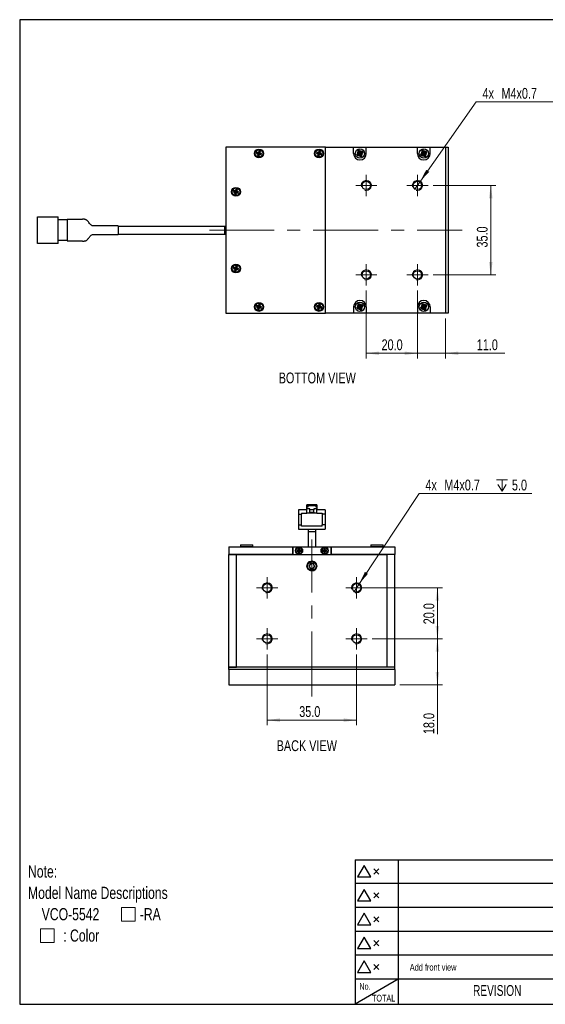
# Model space of a CAD drawing. Header units: millimetres. Extents: x 6 to 294, y 6 to 202.
# Tile 1 of 4: x 6 to 109, y 6 to 199. Entities that reach past the tile are written whole.
import ezdxf

# ---------------------------------------------------------------- set-up
doc = ezdxf.new("R2010")
doc.units = ezdxf.units.MM
doc.linetypes.add('CENTERX2', pattern=[20.32, 12.7, -2.54, 2.54, -2.54])
doc.styles.add('SLDTEXTSTYLE0', font='TXT', dxfattribs={"width": 0.75})
doc.styles.add('SLDTEXTSTYLE2', font='TXT', dxfattribs={"width": 0.7})
doc.dimstyles.new('SLDDIMSTYLE1', dxfattribs={"dimtxt": 2.116667, "dimasz": 2.5, "dimexe": 0, "dimexo": 0.0625, "dimgap": 0.529167, "dimtad": 1, "dimdec": 1, "dimlfac": 2, "dimrnd": 1e-09, "dimzin": 4, "dimdsep": 46, "dimtxsty": 'SLDTEXTSTYLE0', "dimsah": 1, "dimcen": 0.09, "dimadec": 0, "dimazin": 1, "dimtfac": 1, "dimtdec": 1, "dimtofl": 0, "dimtmove": 0, "dimatfit": 3, "dimfxl": 1, "dimfrac": 2, "dimtolj": 1, "dimtzin": 12, "dimarcsym": 0})
doc.dimstyles.new('SLDDIMSTYLE2', dxfattribs={"dimtxt": 2.116667, "dimasz": 2.5, "dimexe": 0, "dimexo": 0.0625, "dimgap": 0.529167, "dimtad": 0, "dimtih": 1, "dimtoh": 1, "dimdec": 1, "dimlfac": 2, "dimrnd": 1e-09, "dimzin": 12, "dimdsep": 46, "dimtxsty": 'SLDTEXTSTYLE0', "dimblk1": 'NONE', "dimsah": 1, "dimcen": 0, "dimadec": 0, "dimazin": 3, "dimtfac": 1, "dimtdec": 1, "dimtmove": 0, "dimatfit": 3, "dimldrblk": 'NONE', "dimfxl": 1, "dimfrac": 2, "dimtolj": 1, "dimtzin": 12, "dimarcsym": 0})
doc.dimstyles.new('SLDDIMSTYLE3', dxfattribs={"dimtxt": 2.116667, "dimasz": 2.5, "dimexe": 0, "dimexo": 0.0625, "dimgap": 0.529167, "dimtad": 1, "dimdec": 1, "dimlfac": 2, "dimrnd": 1e-09, "dimzin": 4, "dimdsep": 46, "dimtxsty": 'SLDTEXTSTYLE0', "dimsah": 1, "dimcen": 0.09, "dimadec": 0, "dimazin": 1, "dimtfac": 1, "dimtdec": 1, "dimtmove": 0, "dimatfit": 0, "dimfxl": 1, "dimfrac": 2, "dimtolj": 1, "dimtzin": 12, "dimarcsym": 0})

# ---------------------------------------------------------------- blocks, each defined once
blk = doc.blocks.new('SW_SYMBOL_AWLD_SQR')
at = {"color": 0, "linetype": 'Continuous', "lineweight": 0}
for p, q in [((1600, 1600), (0, 1600)), ((0, 1600), (0, 0)), ((1600, 0), (1600, 1600)), ((0, 0), (1600, 0))]:
    blk.add_line(p, q, dxfattribs=at)
blk = doc.blocks.new('SW_NOTE_1')
at = {"color": 0, "linetype": 'Continuous', "lineweight": 0, "xscale": 0.0016898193, "yscale": 0.0016898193, "zscale": 0.0016898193}
for p in [(18.3, -7.85), (2.44, -12.03)]:
    blk.add_blockref('SW_SYMBOL_AWLD_SQR', p, dxfattribs=at)
at = {"color": 0, "linetype": 'Continuous', "lineweight": 0, "attachment_point": 1, "style": 'SLDTEXTSTYLE0'}
for s, insert, char_height in [('Note:', (0, 3.07), 2.381), ('Model Name Descriptions', (0, -1.11), 2.3813), ('VCO-5542', (2.68, -5.28), 2.381), ('-RA', (21.87, -5.28), 2.381), (': Color', (6.9, -9.46), 2.381)]:
    blk.add_mtext(s, dxfattribs=dict(at, insert=insert, char_height=char_height))
blk = doc.blocks.new('_D_12')
at = {"color": 7, "linetype": 'Continuous', "lineweight": 18}
for p, q in [((86.79, 166.62), (99.07, 166.62)), ((98.07, 149.12), (98.07, 166.62)), ((86.79, 149.12), (99.07, 149.12))]:
    blk.add_line(p, q, dxfattribs=at)
for points in [[(98.07, 166.62), (97.72, 164.12), (98.42, 164.12)], [(98.07, 149.12), (98.42, 151.62), (97.72, 151.62)]]:
    blk.add_solid(points, dxfattribs=at)
at = {"color": 7, "linetype": 'Continuous', "lineweight": 18, "insert": (95.34, 154.47), "char_height": 2.117, "attachment_point": 1, "rotation": 90, "style": 'SLDTEXTSTYLE0'}
blk.add_mtext('35.0', dxfattribs=at)
blk = doc.blocks.new('_D_13')
at = {"color": 7, "linetype": 'Continuous', "lineweight": 18}
for p, q in [((73.72, 146.04), (73.72, 132.79)), ((83.72, 146.04), (83.72, 132.79)), ((73.72, 133.79), (83.72, 133.79))]:
    blk.add_line(p, q, dxfattribs=at)
for points in [[(73.72, 133.79), (76.22, 133.44), (76.22, 134.14)], [(83.72, 133.79), (81.22, 134.14), (81.22, 133.44)]]:
    blk.add_solid(points, dxfattribs=at)
at = {"color": 7, "linetype": 'Continuous', "lineweight": 18, "insert": (76.7, 136.51), "char_height": 2.117, "attachment_point": 1, "style": 'SLDTEXTSTYLE0'}
blk.add_mtext('20.0', dxfattribs=at)
blk = doc.blocks.new('_D_14')
at = {"color": 7, "linetype": 'Continuous', "lineweight": 18}
for p, q in [((83.72, 146.04), (83.72, 132.79)), ((89.22, 140.62), (89.22, 132.79)), ((83.72, 133.79), (79.72, 133.79)), ((83.72, 133.79), (89.22, 133.79)), ((89.22, 133.79), (100.8, 133.79))]:
    blk.add_line(p, q, dxfattribs=at)
for points in [[(83.72, 133.79), (81.22, 134.14), (81.22, 133.44)], [(89.22, 133.79), (91.72, 133.44), (91.72, 134.14)]]:
    blk.add_solid(points, dxfattribs=at)
at = {"color": 7, "linetype": 'Continuous', "lineweight": 18, "insert": (95.33, 136.51), "char_height": 2.117, "attachment_point": 1, "style": 'SLDTEXTSTYLE0'}
blk.add_mtext('11.0', dxfattribs=at)
blk = doc.blocks.new('SW_SYMBOL_HOLE_DEPTH')
at = {"color": 0, "linetype": 'Continuous', "lineweight": 18}
for p, q in [((0, 875), (800, 875)), ((400, 875), (400, 75)), ((100, 555), (400, 75)), ((700, 555), (400, 75))]:
    blk.add_line(p, q, dxfattribs=at)
blk = doc.blocks.new('_D_15')
at = {"color": 7, "linetype": 'Continuous', "lineweight": 18}
for p, q in [((84.29, 167.44), (95.2, 182.96)), ((95.2, 182.96), (117.29, 182.96)), ((83.14, 165.8), (84.29, 167.44))]:
    blk.add_line(p, q, dxfattribs=at)
blk.add_solid([(84.29, 167.44), (86.02, 169.28), (85.44, 169.68)], dxfattribs=at)
at = {"color": 7, "linetype": 'Continuous', "lineweight": 18, "xscale": 0.0027037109, "yscale": 0.0027037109, "zscale": 0.0027037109}
blk.add_blockref('SW_SYMBOL_HOLE_DEPTH', (110.36, 183.25), dxfattribs=at)
at = {"color": 7, "linetype": 'Continuous', "lineweight": 18, "char_height": 2.117, "attachment_point": 1, "style": 'SLDTEXTSTYLE0'}
for s, insert in [('4x', (96.45, 185.69)), ('M4x0.7', (100.15, 185.69)), ('5.0', (113.38, 185.69))]:
    blk.add_mtext(s, dxfattribs=dict(at, insert=insert))
blk = doc.blocks.new('_NONE')
blk = doc.blocks.new('SW_CENTERMARKSYMBOL_4')
at = {"color": 0, "linetype": 'Continuous', "lineweight": 18}
for p, q in [((0, 1.25), (0, 2.075)), ((-1.25, 0), (-2.075, 0)), ((0, 0), (-1.25, 0)), ((0, 0), (0, 1.25)), ((0, 0), (0, -1.25)), ((0, 0), (1.25, 0)), ((1.25, 0), (2.075, 0)), ((0, -1.25), (0, -2.075))]:
    blk.add_line(p, q, dxfattribs=at)
blk = doc.blocks.new('SW_CENTERMARKSYMBOL_5')
at = {"color": 0, "linetype": 'Continuous', "lineweight": 18}
for p, q in [((0, 1.25), (0, 2.075)), ((-1.25, 0), (-2.075, 0)), ((0, 0), (-1.25, 0)), ((0, 0), (0, 1.25)), ((0, 0), (0, -1.25)), ((0, 0), (1.25, 0)), ((1.25, 0), (2.075, 0)), ((0, -1.25), (0, -2.075))]:
    blk.add_line(p, q, dxfattribs=at)
blk = doc.blocks.new('SW_CENTERMARKSYMBOL_6')
at = {"color": 0, "linetype": 'Continuous', "lineweight": 18}
for p, q in [((0, 1.25), (0, 2.075)), ((-1.25, 0), (-2.075, 0)), ((0, 0), (-1.25, 0)), ((0, 0), (0, 1.25)), ((0, 0), (0, -1.25)), ((0, 0), (1.25, 0)), ((1.25, 0), (2.075, 0)), ((0, -1.25), (0, -2.075))]:
    blk.add_line(p, q, dxfattribs=at)
blk = doc.blocks.new('SW_CENTERMARKSYMBOL_7')
at = {"color": 0, "linetype": 'Continuous', "lineweight": 18}
for p, q in [((0, 1.25), (0, 2.075)), ((-1.25, 0), (-2.075, 0)), ((0, 0), (-1.25, 0)), ((0, 0), (0, 1.25)), ((0, 0), (0, -1.25)), ((0, 0), (1.25, 0)), ((1.25, 0), (2.075, 0)), ((0, -1.25), (0, -2.075))]:
    blk.add_line(p, q, dxfattribs=at)
blk = doc.blocks.new('_D_16')
at = {"color": 7, "linetype": 'Continuous', "lineweight": 18}
for p, q in [((72.81, 87.92), (88.63, 87.92)), ((87.63, 87.92), (87.63, 77.92)), ((74.89, 77.92), (88.63, 77.92))]:
    blk.add_line(p, q, dxfattribs=at)
for points in [[(87.63, 87.92), (87.28, 85.42), (87.98, 85.42)], [(87.63, 77.92), (87.98, 80.42), (87.28, 80.42)]]:
    blk.add_solid(points, dxfattribs=at)
at = {"color": 7, "linetype": 'Continuous', "lineweight": 18, "insert": (84.9, 80.78), "char_height": 2.117, "attachment_point": 1, "rotation": 90, "style": 'SLDTEXTSTYLE0'}
blk.add_mtext('20.0', dxfattribs=at)
blk = doc.blocks.new('_D_17')
at = {"color": 7, "linetype": 'Continuous', "lineweight": 18}
for p, q in [((74.89, 77.92), (88.63, 77.92)), ((87.63, 77.92), (87.63, 68.92)), ((80.31, 68.92), (88.63, 68.92)), ((87.63, 68.92), (87.63, 59.3))]:
    blk.add_line(p, q, dxfattribs=at)
for points in [[(87.63, 77.92), (87.28, 75.42), (87.98, 75.42)], [(87.63, 68.92), (87.98, 71.42), (87.28, 71.42)]]:
    blk.add_solid(points, dxfattribs=at)
at = {"color": 7, "linetype": 'Continuous', "lineweight": 18, "insert": (84.9, 59.3), "char_height": 2.117, "attachment_point": 1, "rotation": 90, "style": 'SLDTEXTSTYLE0'}
blk.add_mtext('18.0', dxfattribs=at)
blk = doc.blocks.new('_D_18')
at = {"color": 7, "linetype": 'Continuous', "lineweight": 18}
for p, q in [((54.31, 74.85), (54.31, 61.04)), ((71.81, 74.85), (71.81, 61.04)), ((71.81, 62.04), (54.31, 62.04))]:
    blk.add_line(p, q, dxfattribs=at)
for points in [[(54.31, 62.04), (56.81, 61.69), (56.81, 62.39)], [(71.81, 62.04), (69.31, 62.39), (69.31, 61.69)]]:
    blk.add_solid(points, dxfattribs=at)
at = {"color": 7, "linetype": 'Continuous', "lineweight": 18, "insert": (60.59, 64.77), "char_height": 2.117, "attachment_point": 1, "style": 'SLDTEXTSTYLE0'}
blk.add_mtext('35.0', dxfattribs=at)
blk = doc.blocks.new('_D_19')
at = {"color": 7, "linetype": 'Continuous', "lineweight": 18}
for p, q in [((72.36, 88.75), (84.03, 106.35)), ((84.03, 106.35), (106.12, 106.35)), ((71.26, 87.09), (72.36, 88.75))]:
    blk.add_line(p, q, dxfattribs=at)
blk.add_solid([(72.36, 88.75), (74.04, 90.64), (73.45, 91.03)], dxfattribs=at)
at = {"color": 7, "linetype": 'Continuous', "lineweight": 18, "xscale": 0.0027037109, "yscale": 0.0027037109, "zscale": 0.0027037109}
blk.add_blockref('SW_SYMBOL_HOLE_DEPTH', (99.19, 106.64), dxfattribs=at)
at = {"color": 7, "linetype": 'Continuous', "lineweight": 18, "char_height": 2.117, "attachment_point": 1, "style": 'SLDTEXTSTYLE0'}
for s, insert in [('4x', (85.28, 109.08)), ('M4x0.7', (88.98, 109.08)), ('5.0', (102.21, 109.08))]:
    blk.add_mtext(s, dxfattribs=dict(at, insert=insert))
blk = doc.blocks.new('SW_CENTERMARKSYMBOL_8')
at = {"color": 0, "linetype": 'Continuous', "lineweight": 18}
for p, q in [((0, 1.25), (0, 2.075)), ((-1.25, 0), (-2.075, 0)), ((0, 0), (-1.25, 0)), ((0, 0), (0, 1.25)), ((0, 0), (0, -1.25)), ((0, 0), (1.25, 0)), ((1.25, 0), (2.075, 0)), ((0, -1.25), (0, -2.075))]:
    blk.add_line(p, q, dxfattribs=at)
blk = doc.blocks.new('SW_CENTERMARKSYMBOL_9')
at = {"color": 0, "linetype": 'Continuous', "lineweight": 18}
for p, q in [((0, 1.25), (0, 2.075)), ((-1.25, 0), (-2.075, 0)), ((0, 0), (-1.25, 0)), ((0, 0), (0, 1.25)), ((0, 0), (0, -1.25)), ((0, 0), (1.25, 0)), ((1.25, 0), (2.075, 0)), ((0, -1.25), (0, -2.075))]:
    blk.add_line(p, q, dxfattribs=at)
blk = doc.blocks.new('SW_CENTERMARKSYMBOL_10')
at = {"color": 0, "linetype": 'Continuous', "lineweight": 18}
for p, q in [((0, 1.25), (0, 2.075)), ((-1.25, 0), (-2.075, 0)), ((0, 0), (-1.25, 0)), ((0, 0), (0, 1.25)), ((0, 0), (0, -1.25)), ((0, 0), (1.25, 0)), ((1.25, 0), (2.075, 0)), ((0, -1.25), (0, -2.075))]:
    blk.add_line(p, q, dxfattribs=at)
blk = doc.blocks.new('SW_CENTERMARKSYMBOL_11')
at = {"color": 0, "linetype": 'Continuous', "lineweight": 18}
for p, q in [((0, 1.25), (0, 2.075)), ((-1.25, 0), (-2.075, 0)), ((0, 0), (-1.25, 0)), ((0, 0), (0, 1.25)), ((0, 0), (0, -1.25)), ((0, 0), (1.25, 0)), ((1.25, 0), (2.075, 0)), ((0, -1.25), (0, -2.075))]:
    blk.add_line(p, q, dxfattribs=at)

msp = doc.modelspace()

# ---------------------------------------------------------------- linework, layer by layer
at = {"color": 7, "linetype": 'Continuous', "lineweight": 25}
for p, q in [((5.901, 199.039), (5.901, 6.453)), ((291.144, 199.039), (5.901, 199.039)), ((65.718, 174.12), (46.218, 174.12)), ((46.218, 174.12), (46.218, 141.62)), ((52.696, 173.392), (52.609, 173.052)), ((52.986, 173.318), (52.696, 173.392)), ((52.776, 173.256), (52.696, 173.392)), ((64.446, 173.392), (64.359, 173.052)), ((64.736, 173.318), (64.446, 173.392)), ((64.526, 173.256), (64.446, 173.392)), ((65.718, 141.62), (65.718, 174.12)), ((65.718, 174.12), (71.218, 174.12)), ((71.218, 172.87), (71.218, 174.12)), ((71.218, 174.12), (73.718, 174.12)), ((72.334, 173.487), (72.08, 173.368)), ((72.08, 173.368), (72.13, 173.238)), ((72.215, 173.319), (72.08, 173.368)), ((72.285, 173.352), (72.215, 173.319)), ((72.285, 173.352), (72.334, 173.487)), ((72.486, 172.921), (72.285, 173.352)), ((72.401, 173.366), (72.334, 173.487)), ((72.54, 173.069), (72.401, 173.366)), ((73.718, 172.87), (73.718, 174.12)), ((73.718, 174.12), (83.718, 174.12)), ((83.718, 172.87), (83.718, 174.12)), ((83.718, 174.12), (86.218, 174.12)), ((84.834, 173.487), (84.58, 173.368)), ((84.58, 173.368), (84.63, 173.238)), ((84.715, 173.319), (84.58, 173.368)), ((84.785, 173.352), (84.715, 173.319)), ((84.785, 173.352), (84.834, 173.487)), ((84.986, 172.921), (84.785, 173.352)), ((84.901, 173.366), (84.834, 173.487)), ((85.04, 173.069), (84.901, 173.366)), ((86.218, 172.87), (86.218, 174.12)), ((86.218, 174.12), (89.218, 174.12)), ((89.218, 174.12), (89.218, 141.62)), ((89.218, 174.12), (89.718, 174.12)), ((89.718, 174.12), (89.718, 141.62)), ((52.27, 173.139), (52.196, 172.848)), ((52.331, 172.928), (52.196, 172.848)), ((52.196, 172.848), (52.535, 172.762)), ((52.609, 173.052), (52.27, 173.139)), ((52.351, 173.003), (52.27, 173.139)), ((52.351, 173.003), (52.331, 172.928)), ((52.331, 172.928), (52.671, 172.842)), ((52.69, 172.917), (52.351, 173.003)), ((52.535, 172.762), (52.449, 172.422)), ((52.584, 172.503), (52.449, 172.422)), ((52.449, 172.422), (52.74, 172.348)), ((52.671, 172.842), (52.535, 172.762)), ((52.671, 172.842), (52.584, 172.503)), ((52.584, 172.503), (52.659, 172.484)), ((52.69, 172.917), (52.609, 173.052)), ((52.659, 172.484), (52.746, 172.823)), ((52.659, 172.484), (52.74, 172.348)), ((52.776, 173.256), (52.69, 172.917)), ((52.74, 172.348), (52.826, 172.688)), ((52.746, 172.823), (52.826, 172.688)), ((52.746, 172.823), (53.085, 172.737)), ((52.765, 172.898), (52.851, 173.237)), ((52.765, 172.898), (52.9, 172.978)), ((53.104, 172.812), (52.765, 172.898)), ((52.851, 173.237), (52.776, 173.256)), ((52.826, 172.688), (53.165, 172.601)), ((52.851, 173.237), (52.986, 173.318)), ((52.9, 172.978), (52.986, 173.318)), ((53.239, 172.892), (52.9, 172.978)), ((53.085, 172.737), (53.104, 172.812)), ((53.085, 172.737), (53.165, 172.601)), ((53.104, 172.812), (53.239, 172.892)), ((53.165, 172.601), (53.239, 172.892)), ((64.02, 173.139), (63.946, 172.848)), ((64.081, 172.928), (63.946, 172.848)), ((63.946, 172.848), (64.285, 172.762)), ((64.359, 173.052), (64.02, 173.139)), ((64.101, 173.003), (64.02, 173.139)), ((64.101, 173.003), (64.081, 172.928)), ((64.081, 172.928), (64.421, 172.842)), ((64.44, 172.917), (64.101, 173.003)), ((64.285, 172.762), (64.199, 172.422)), ((64.334, 172.503), (64.199, 172.422)), ((64.199, 172.422), (64.49, 172.348)), ((64.421, 172.842), (64.285, 172.762)), ((64.421, 172.842), (64.334, 172.503)), ((64.334, 172.503), (64.409, 172.484)), ((64.44, 172.917), (64.359, 173.052)), ((64.409, 172.484), (64.496, 172.823)), ((64.409, 172.484), (64.49, 172.348)), ((64.526, 173.256), (64.44, 172.917)), ((64.49, 172.348), (64.576, 172.688)), ((64.496, 172.823), (64.576, 172.688)), ((64.496, 172.823), (64.835, 172.737)), ((64.515, 172.898), (64.601, 173.237)), ((64.515, 172.898), (64.65, 172.978)), ((64.854, 172.812), (64.515, 172.898)), ((64.601, 173.237), (64.526, 173.256)), ((64.576, 172.688), (64.915, 172.601)), ((64.601, 173.237), (64.736, 173.318)), ((64.65, 172.978), (64.736, 173.318)), ((64.989, 172.892), (64.65, 172.978)), ((64.835, 172.737), (64.854, 172.812)), ((64.835, 172.737), (64.915, 172.601)), ((64.854, 172.812), (64.989, 172.892)), ((64.915, 172.601), (64.989, 172.892)), ((71.972, 172.804), (71.851, 172.736)), ((71.851, 172.736), (71.97, 172.482)), ((71.986, 172.687), (71.851, 172.736)), ((72.019, 172.617), (71.97, 172.482)), ((71.97, 172.482), (72.099, 172.532)), ((72.268, 172.942), (71.972, 172.804)), ((72.416, 172.889), (71.986, 172.687)), ((71.986, 172.687), (72.019, 172.617)), ((72.019, 172.617), (72.449, 172.819)), ((72.099, 172.532), (72.395, 172.671)), ((72.13, 173.238), (72.268, 172.942)), ((72.215, 173.319), (72.416, 172.889)), ((72.416, 172.889), (72.268, 172.942)), ((72.449, 172.819), (72.395, 172.671)), ((72.395, 172.671), (72.534, 172.374)), ((72.449, 172.819), (72.651, 172.388)), ((72.917, 173.123), (72.486, 172.921)), ((72.486, 172.921), (72.54, 173.069)), ((72.519, 172.851), (72.949, 173.053)), ((72.721, 172.421), (72.519, 172.851)), ((72.519, 172.851), (72.667, 172.798)), ((72.534, 172.374), (72.602, 172.253)), ((72.836, 173.208), (72.54, 173.069)), ((72.651, 172.388), (72.602, 172.253)), ((72.602, 172.253), (72.856, 172.372)), ((72.651, 172.388), (72.721, 172.421)), ((72.667, 172.798), (72.963, 172.936)), ((72.806, 172.502), (72.667, 172.798)), ((72.721, 172.421), (72.856, 172.372)), ((72.856, 172.372), (72.806, 172.502)), ((72.965, 173.258), (72.836, 173.208)), ((72.917, 173.123), (72.965, 173.258)), ((72.949, 173.053), (72.917, 173.123)), ((72.949, 173.053), (73.084, 173.004)), ((72.963, 172.936), (73.084, 173.004)), ((73.084, 173.004), (72.965, 173.258)), ((84.472, 172.804), (84.351, 172.736)), ((84.351, 172.736), (84.47, 172.482)), ((84.486, 172.687), (84.351, 172.736)), ((84.519, 172.617), (84.47, 172.482)), ((84.47, 172.482), (84.599, 172.532)), ((84.768, 172.942), (84.472, 172.804)), ((84.916, 172.889), (84.486, 172.687)), ((84.486, 172.687), (84.519, 172.617)), ((84.519, 172.617), (84.949, 172.819)), ((84.599, 172.532), (84.895, 172.671)), ((84.63, 173.238), (84.768, 172.942)), ((84.715, 173.319), (84.916, 172.889)), ((84.916, 172.889), (84.768, 172.942)), ((84.949, 172.819), (84.895, 172.671)), ((84.895, 172.671), (85.034, 172.374)), ((84.949, 172.819), (85.151, 172.388)), ((85.417, 173.123), (84.986, 172.921)), ((84.986, 172.921), (85.04, 173.069)), ((85.019, 172.851), (85.449, 173.053)), ((85.221, 172.421), (85.019, 172.851)), ((85.019, 172.851), (85.167, 172.798)), ((85.034, 172.374), (85.102, 172.253)), ((85.336, 173.208), (85.04, 173.069)), ((85.151, 172.388), (85.102, 172.253)), ((85.102, 172.253), (85.356, 172.372)), ((85.151, 172.388), (85.221, 172.421)), ((85.167, 172.798), (85.463, 172.936)), ((85.306, 172.502), (85.167, 172.798)), ((85.221, 172.421), (85.356, 172.372)), ((85.356, 172.372), (85.306, 172.502)), ((85.465, 173.258), (85.336, 173.208)), ((85.417, 173.123), (85.465, 173.258)), ((85.449, 173.053), (85.417, 173.123)), ((85.449, 173.053), (85.584, 173.004)), ((85.463, 172.936), (85.584, 173.004)), ((85.584, 173.004), (85.465, 173.258)), ((47.77, 165.639), (47.696, 165.348)), ((48.109, 165.552), (47.77, 165.639)), ((47.851, 165.503), (47.77, 165.639)), ((48.196, 165.892), (48.109, 165.552)), ((48.276, 165.756), (48.19, 165.417)), ((48.486, 165.818), (48.196, 165.892)), ((48.276, 165.756), (48.196, 165.892)), ((48.265, 165.398), (48.351, 165.737)), ((48.351, 165.737), (48.276, 165.756)), ((48.351, 165.737), (48.486, 165.818)), ((48.4, 165.478), (48.486, 165.818)), ((47.831, 165.428), (47.696, 165.348)), ((47.696, 165.348), (48.035, 165.262)), ((47.851, 165.503), (47.831, 165.428)), ((47.831, 165.428), (48.171, 165.342)), ((48.19, 165.417), (47.851, 165.503)), ((48.035, 165.262), (47.949, 164.922)), ((48.084, 165.003), (47.949, 164.922)), ((47.949, 164.922), (48.24, 164.848)), ((48.171, 165.342), (48.035, 165.262)), ((48.171, 165.342), (48.084, 165.003)), ((48.084, 165.003), (48.159, 164.984)), ((48.19, 165.417), (48.109, 165.552)), ((48.159, 164.984), (48.246, 165.323)), ((48.159, 164.984), (48.24, 164.848)), ((48.24, 164.848), (48.326, 165.188)), ((48.246, 165.323), (48.326, 165.188)), ((48.246, 165.323), (48.585, 165.237)), ((48.265, 165.398), (48.4, 165.478)), ((48.604, 165.312), (48.265, 165.398)), ((48.326, 165.188), (48.665, 165.101)), ((48.739, 165.392), (48.4, 165.478)), ((48.585, 165.237), (48.604, 165.312)), ((48.585, 165.237), (48.665, 165.101)), ((48.604, 165.312), (48.739, 165.392)), ((48.665, 165.101), (48.739, 165.392)), ((9.418, 155.245), (9.418, 160.495)), ((9.418, 160.495), (13.418, 160.495)), ((13.418, 155.245), (13.418, 160.495)), ((15.193, 159.87), (13.418, 159.87)), ((15.193, 159.97), (15.193, 159.72)), ((15.193, 159.72), (15.193, 156.02)), ((25.193, 158.72), (25.193, 157.02)), ((46.018, 158.62), (25.193, 158.62)), ((46.218, 158.62), (46.018, 158.62)), ((15.193, 156.02), (15.193, 155.77)), ((25.193, 157.12), (46.018, 157.12)), ((46.018, 157.12), (46.218, 157.12)), ((13.418, 155.245), (9.418, 155.245)), ((15.193, 155.87), (13.418, 155.87)), ((47.77, 150.639), (47.696, 150.348)), ((47.831, 150.428), (47.696, 150.348)), ((47.696, 150.348), (48.035, 150.262)), ((48.109, 150.552), (47.77, 150.639)), ((47.851, 150.503), (47.77, 150.639)), ((47.851, 150.503), (47.831, 150.428)), ((47.831, 150.428), (48.171, 150.342)), ((48.19, 150.417), (47.851, 150.503)), ((48.035, 150.262), (47.949, 149.922)), ((48.171, 150.342), (48.035, 150.262)), ((48.171, 150.342), (48.084, 150.003)), ((48.196, 150.892), (48.109, 150.552)), ((48.19, 150.417), (48.109, 150.552)), ((48.159, 149.984), (48.246, 150.323)), ((48.276, 150.756), (48.19, 150.417)), ((48.486, 150.818), (48.196, 150.892)), ((48.276, 150.756), (48.196, 150.892)), ((48.246, 150.323), (48.326, 150.188)), ((48.246, 150.323), (48.585, 150.237)), ((48.265, 150.398), (48.351, 150.737)), ((48.265, 150.398), (48.4, 150.478)), ((48.604, 150.312), (48.265, 150.398)), ((48.351, 150.737), (48.276, 150.756)), ((48.351, 150.737), (48.486, 150.818)), ((48.4, 150.478), (48.486, 150.818)), ((48.739, 150.392), (48.4, 150.478)), ((48.585, 150.237), (48.604, 150.312)), ((48.585, 150.237), (48.665, 150.101)), ((48.604, 150.312), (48.739, 150.392)), ((48.665, 150.101), (48.739, 150.392)), ((48.084, 150.003), (47.949, 149.922)), ((47.949, 149.922), (48.24, 149.848)), ((48.084, 150.003), (48.159, 149.984)), ((48.159, 149.984), (48.24, 149.848)), ((48.24, 149.848), (48.326, 150.188)), ((48.326, 150.188), (48.665, 150.101)), ((52.27, 143.139), (52.196, 142.848)), ((52.331, 142.928), (52.196, 142.848)), ((52.196, 142.848), (52.535, 142.762)), ((52.609, 143.052), (52.27, 143.139)), ((52.351, 143.003), (52.27, 143.139)), ((52.351, 143.003), (52.331, 142.928)), ((52.331, 142.928), (52.671, 142.842)), ((52.69, 142.917), (52.351, 143.003)), ((52.535, 142.762), (52.449, 142.422)), ((52.671, 142.842), (52.535, 142.762)), ((52.671, 142.842), (52.584, 142.503)), ((52.696, 143.392), (52.609, 143.052)), ((52.69, 142.917), (52.609, 143.052)), ((52.659, 142.484), (52.746, 142.823)), ((52.776, 143.256), (52.69, 142.917)), ((52.986, 143.318), (52.696, 143.392)), ((52.776, 143.256), (52.696, 143.392)), ((52.74, 142.348), (52.826, 142.688)), ((52.746, 142.823), (52.826, 142.688)), ((52.746, 142.823), (53.085, 142.737)), ((52.765, 142.898), (52.851, 143.237)), ((52.765, 142.898), (52.9, 142.978)), ((53.104, 142.812), (52.765, 142.898)), ((52.851, 143.237), (52.776, 143.256)), ((52.826, 142.688), (53.165, 142.601)), ((52.851, 143.237), (52.986, 143.318)), ((52.9, 142.978), (52.986, 143.318)), ((53.239, 142.892), (52.9, 142.978)), ((53.085, 142.737), (53.104, 142.812)), ((53.085, 142.737), (53.165, 142.601)), ((53.104, 142.812), (53.239, 142.892)), ((53.165, 142.601), (53.239, 142.892)), ((64.02, 143.139), (63.946, 142.848)), ((64.081, 142.928), (63.946, 142.848)), ((63.946, 142.848), (64.285, 142.762)), ((64.359, 143.052), (64.02, 143.139)), ((64.101, 143.003), (64.02, 143.139)), ((64.101, 143.003), (64.081, 142.928)), ((64.081, 142.928), (64.421, 142.842)), ((64.44, 142.917), (64.101, 143.003)), ((64.285, 142.762), (64.199, 142.422)), ((64.421, 142.842), (64.285, 142.762)), ((64.421, 142.842), (64.334, 142.503)), ((64.446, 143.392), (64.359, 143.052)), ((64.44, 142.917), (64.359, 143.052)), ((64.409, 142.484), (64.496, 142.823)), ((64.526, 143.256), (64.44, 142.917)), ((64.736, 143.318), (64.446, 143.392)), ((64.526, 143.256), (64.446, 143.392)), ((64.49, 142.348), (64.576, 142.688)), ((64.496, 142.823), (64.576, 142.688)), ((64.496, 142.823), (64.835, 142.737)), ((64.515, 142.898), (64.601, 143.237)), ((64.515, 142.898), (64.65, 142.978)), ((64.854, 142.812), (64.515, 142.898)), ((64.601, 143.237), (64.526, 143.256)), ((64.576, 142.688), (64.915, 142.601)), ((64.601, 143.237), (64.736, 143.318)), ((64.65, 142.978), (64.736, 143.318)), ((64.989, 142.892), (64.65, 142.978)), ((64.835, 142.737), (64.854, 142.812)), ((64.835, 142.737), (64.915, 142.601)), ((64.854, 142.812), (64.989, 142.892)), ((64.915, 142.601), (64.989, 142.892)), ((71.218, 142.87), (71.218, 141.62)), ((71.972, 142.804), (71.851, 142.736)), ((71.851, 142.736), (71.97, 142.482)), ((71.986, 142.687), (71.851, 142.736)), ((72.019, 142.617), (71.97, 142.482)), ((71.97, 142.482), (72.099, 142.532)), ((72.268, 142.942), (71.972, 142.804)), ((72.416, 142.889), (71.986, 142.687)), ((71.986, 142.687), (72.019, 142.617)), ((72.019, 142.617), (72.449, 142.819)), ((72.334, 143.487), (72.08, 143.368)), ((72.08, 143.368), (72.13, 143.238)), ((72.215, 143.319), (72.08, 143.368)), ((72.099, 142.532), (72.395, 142.671)), ((72.13, 143.238), (72.268, 142.942)), ((72.285, 143.352), (72.215, 143.319)), ((72.215, 143.319), (72.416, 142.889)), ((72.416, 142.889), (72.268, 142.942)), ((72.285, 143.352), (72.334, 143.487)), ((72.486, 142.921), (72.285, 143.352)), ((72.401, 143.366), (72.334, 143.487)), ((72.449, 142.819), (72.395, 142.671)), ((72.395, 142.671), (72.534, 142.374)), ((72.54, 143.069), (72.401, 143.366)), ((72.449, 142.819), (72.651, 142.388)), ((72.917, 143.123), (72.486, 142.921)), ((72.486, 142.921), (72.54, 143.069)), ((72.519, 142.851), (72.949, 143.053)), ((72.721, 142.421), (72.519, 142.851)), ((72.519, 142.851), (72.667, 142.798)), ((72.836, 143.208), (72.54, 143.069)), ((72.667, 142.798), (72.963, 142.936)), ((72.806, 142.502), (72.667, 142.798)), ((72.965, 143.258), (72.836, 143.208)), ((72.917, 143.123), (72.965, 143.258)), ((72.949, 143.053), (72.917, 143.123)), ((72.949, 143.053), (73.084, 143.004)), ((72.963, 142.936), (73.084, 143.004)), ((73.084, 143.004), (72.965, 143.258)), ((73.718, 142.87), (73.718, 141.62)), ((83.718, 142.87), (83.718, 141.62)), ((84.472, 142.804), (84.351, 142.736)), ((84.351, 142.736), (84.47, 142.482)), ((84.486, 142.687), (84.351, 142.736)), ((84.519, 142.617), (84.47, 142.482)), ((84.47, 142.482), (84.599, 142.532)), ((84.768, 142.942), (84.472, 142.804)), ((84.916, 142.889), (84.486, 142.687)), ((84.486, 142.687), (84.519, 142.617)), ((84.519, 142.617), (84.949, 142.819)), ((84.834, 143.487), (84.58, 143.368)), ((84.58, 143.368), (84.63, 143.238)), ((84.715, 143.319), (84.58, 143.368)), ((84.599, 142.532), (84.895, 142.671)), ((84.63, 143.238), (84.768, 142.942)), ((84.785, 143.352), (84.715, 143.319)), ((84.715, 143.319), (84.916, 142.889)), ((84.916, 142.889), (84.768, 142.942)), ((84.785, 143.352), (84.834, 143.487)), ((84.986, 142.921), (84.785, 143.352)), ((84.901, 143.366), (84.834, 143.487)), ((84.949, 142.819), (84.895, 142.671)), ((84.895, 142.671), (85.034, 142.374)), ((85.04, 143.069), (84.901, 143.366)), ((84.949, 142.819), (85.151, 142.388)), ((85.417, 143.123), (84.986, 142.921)), ((84.986, 142.921), (85.04, 143.069)), ((85.019, 142.851), (85.449, 143.053)), ((85.221, 142.421), (85.019, 142.851)), ((85.019, 142.851), (85.167, 142.798)), ((85.336, 143.208), (85.04, 143.069)), ((85.167, 142.798), (85.463, 142.936)), ((85.306, 142.502), (85.167, 142.798)), ((85.465, 143.258), (85.336, 143.208)), ((85.417, 143.123), (85.465, 143.258)), ((85.449, 143.053), (85.417, 143.123)), ((85.449, 143.053), (85.584, 143.004)), ((85.463, 142.936), (85.584, 143.004)), ((85.584, 143.004), (85.465, 143.258)), ((86.218, 142.87), (86.218, 141.62)), ((46.218, 141.62), (65.718, 141.62)), ((52.584, 142.503), (52.449, 142.422)), ((52.449, 142.422), (52.74, 142.348)), ((52.584, 142.503), (52.659, 142.484)), ((52.659, 142.484), (52.74, 142.348)), ((64.334, 142.503), (64.199, 142.422)), ((64.199, 142.422), (64.49, 142.348)), ((64.334, 142.503), (64.409, 142.484)), ((64.409, 142.484), (64.49, 142.348)), ((71.218, 141.62), (65.718, 141.62)), ((73.718, 141.62), (71.218, 141.62)), ((72.534, 142.374), (72.602, 142.253)), ((72.651, 142.388), (72.602, 142.253)), ((72.602, 142.253), (72.856, 142.372)), ((72.651, 142.388), (72.721, 142.421)), ((72.721, 142.421), (72.856, 142.372)), ((72.856, 142.372), (72.806, 142.502)), ((83.718, 141.62), (73.718, 141.62)), ((86.218, 141.62), (83.718, 141.62)), ((85.034, 142.374), (85.102, 142.253)), ((85.151, 142.388), (85.102, 142.253)), ((85.102, 142.253), (85.356, 142.372)), ((85.151, 142.388), (85.221, 142.421)), ((85.221, 142.421), (85.356, 142.372)), ((85.356, 142.372), (85.306, 142.502)), ((89.218, 141.62), (86.218, 141.62)), ((89.718, 141.62), (89.218, 141.62)), ((64.061, 104.147), (62.061, 104.147)), ((62.061, 103.747), (62.061, 104.147)), ((62.311, 103.747), (62.311, 103.997)), ((62.311, 103.997), (63.811, 103.997)), ((63.811, 103.997), (63.811, 103.747)), ((64.061, 104.147), (64.061, 103.747)), ((60.436, 103.147), (60.436, 102.309)), ((62.061, 103.147), (60.436, 103.147)), ((60.436, 102.309), (61.036, 102.309)), ((60.436, 102.309), (60.436, 100.234)), ((61.036, 102.547), (61.036, 102.309)), ((61.036, 102.547), (62.061, 102.547)), ((61.036, 100.234), (61.036, 102.309)), ((62.061, 103.397), (62.061, 103.747)), ((62.061, 103.747), (62.311, 103.747)), ((62.661, 103.397), (62.061, 103.397)), ((62.061, 103.147), (62.061, 103.397)), ((62.061, 102.547), (62.061, 103.147)), ((64.061, 102.547), (62.061, 102.547)), ((62.661, 103.197), (62.661, 103.397)), ((63.461, 103.197), (62.661, 103.197)), ((62.661, 102.697), (62.661, 103.197)), ((62.661, 102.697), (63.461, 102.697)), ((62.661, 102.547), (62.661, 102.697)), ((62.661, 102.647), (63.461, 102.647)), ((64.061, 103.397), (63.461, 103.397)), ((63.461, 103.397), (63.461, 103.197)), ((63.461, 102.697), (63.461, 103.197)), ((63.461, 102.697), (63.461, 102.547)), ((63.811, 103.747), (64.061, 103.747)), ((64.061, 103.747), (64.061, 103.397)), ((64.061, 103.147), (64.061, 103.397)), ((65.686, 103.147), (64.061, 103.147)), ((64.061, 102.547), (64.061, 103.147)), ((64.061, 102.547), (65.086, 102.547)), ((65.086, 102.547), (65.086, 102.309)), ((65.686, 102.309), (65.086, 102.309)), ((65.086, 102.309), (65.086, 100.234)), ((65.686, 103.147), (65.686, 102.309)), ((65.686, 102.309), (65.686, 100.234)), ((60.436, 100.234), (61.036, 100.234)), ((60.436, 100.234), (60.436, 99.397)), ((61.036, 99.997), (61.036, 100.234)), ((65.086, 99.997), (65.086, 100.234)), ((65.686, 100.234), (65.086, 100.234)), ((65.686, 100.234), (65.686, 99.397)), ((60.436, 99.397), (65.686, 99.397)), ((65.086, 99.997), (61.036, 99.997)), ((62.311, 99.397), (62.311, 98.922)), ((62.311, 98.922), (62.311, 95.922)), ((63.811, 98.922), (63.811, 99.397)), ((63.811, 95.922), (63.811, 98.922)), ((49.086, 96.322), (49.086, 96.022)), ((49.086, 96.322), (51.536, 96.322)), ((51.536, 96.022), (51.536, 96.322)), ((74.586, 96.322), (74.586, 96.022)), ((74.586, 96.322), (77.036, 96.322)), ((77.036, 96.022), (77.036, 96.322)), ((46.811, 95.922), (46.811, 94.422)), ((46.811, 95.922), (59.261, 95.922)), ((46.811, 94.422), (48.311, 94.422)), ((46.811, 72.422), (46.811, 94.422)), ((59.261, 94.422), (46.811, 94.422)), ((48.311, 72.422), (48.311, 94.422)), ((48.311, 94.422), (77.811, 94.422)), ((49.086, 96.022), (49.811, 95.958)), ((49.086, 96.022), (51.536, 96.022)), ((49.811, 95.958), (49.811, 95.922)), ((49.811, 95.958), (50.811, 95.958)), ((50.811, 95.958), (51.536, 96.022)), ((50.811, 95.922), (50.811, 95.958)), ((59.261, 95.922), (59.261, 94.422)), ((59.261, 95.922), (59.311, 95.922)), ((59.311, 95.922), (59.311, 94.422)), ((59.311, 95.922), (66.811, 95.922)), ((60.449, 95.284), (60.161, 95.284)), ((60.161, 95.284), (60.161, 95.059)), ((60.272, 95.173), (60.161, 95.284)), ((60.272, 95.17), (60.161, 95.059)), ((60.161, 95.059), (60.449, 95.059)), ((60.272, 95.173), (60.272, 95.17)), ((60.56, 95.173), (60.272, 95.173)), ((60.272, 95.17), (60.56, 95.17)), ((60.674, 95.572), (60.449, 95.572)), ((60.449, 95.572), (60.449, 95.284)), ((60.56, 95.46), (60.449, 95.572)), ((60.56, 95.173), (60.449, 95.284)), ((60.56, 95.17), (60.449, 95.059)), ((60.449, 95.059), (60.449, 94.772)), ((60.56, 94.883), (60.449, 94.772)), ((60.449, 94.772), (60.674, 94.772)), ((60.562, 95.46), (60.56, 95.46)), ((60.56, 95.46), (60.56, 95.173)), ((60.56, 95.17), (60.56, 94.883)), ((60.56, 94.883), (60.562, 94.883)), ((60.562, 95.46), (60.674, 95.572)), ((60.562, 95.173), (60.562, 95.46)), ((60.562, 95.173), (60.674, 95.284)), ((60.85, 95.173), (60.562, 95.173)), ((60.562, 95.17), (60.674, 95.059)), ((60.562, 95.17), (60.85, 95.17)), ((60.562, 94.883), (60.562, 95.17)), ((60.562, 94.883), (60.674, 94.772)), ((60.674, 95.284), (60.674, 95.572)), ((60.961, 95.284), (60.674, 95.284)), ((60.674, 94.772), (60.674, 95.059)), ((60.674, 95.059), (60.961, 95.059)), ((60.85, 95.173), (60.961, 95.284)), ((60.85, 95.17), (60.85, 95.173)), ((60.85, 95.17), (60.961, 95.059)), ((60.961, 95.059), (60.961, 95.284)), ((65.449, 95.284), (65.161, 95.284)), ((65.161, 95.284), (65.161, 95.059)), ((65.272, 95.173), (65.161, 95.284)), ((65.272, 95.17), (65.161, 95.059)), ((65.161, 95.059), (65.449, 95.059)), ((65.272, 95.173), (65.272, 95.17)), ((65.56, 95.173), (65.272, 95.173)), ((65.272, 95.17), (65.56, 95.17)), ((65.674, 95.572), (65.449, 95.572)), ((65.449, 95.572), (65.449, 95.284)), ((65.56, 95.46), (65.449, 95.572)), ((65.56, 95.173), (65.449, 95.284)), ((65.56, 95.17), (65.449, 95.059)), ((65.449, 95.059), (65.449, 94.772)), ((65.56, 94.883), (65.449, 94.772)), ((65.449, 94.772), (65.674, 94.772)), ((65.56, 95.46), (65.56, 95.173)), ((65.562, 95.46), (65.56, 95.46)), ((65.56, 95.17), (65.56, 94.883)), ((65.56, 94.883), (65.562, 94.883)), ((65.562, 95.46), (65.674, 95.572)), ((65.562, 95.173), (65.562, 95.46)), ((65.562, 95.173), (65.674, 95.284)), ((65.85, 95.173), (65.562, 95.173)), ((65.562, 94.883), (65.562, 95.17)), ((65.562, 95.17), (65.674, 95.059)), ((65.562, 95.17), (65.85, 95.17)), ((65.562, 94.883), (65.674, 94.772)), ((65.674, 95.284), (65.674, 95.572)), ((65.961, 95.284), (65.674, 95.284)), ((65.674, 94.772), (65.674, 95.059)), ((65.674, 95.059), (65.961, 95.059)), ((65.85, 95.173), (65.961, 95.284)), ((65.85, 95.17), (65.85, 95.173)), ((65.85, 95.17), (65.961, 95.059)), ((65.961, 95.059), (65.961, 95.284)), ((66.811, 95.922), (66.861, 95.922)), ((66.811, 95.922), (66.811, 94.422)), ((66.861, 94.422), (66.861, 95.922)), ((66.861, 95.922), (79.311, 95.922)), ((79.311, 94.422), (66.861, 94.422)), ((74.586, 96.022), (75.311, 95.958)), ((74.586, 96.022), (77.036, 96.022)), ((75.311, 95.958), (75.311, 95.922)), ((75.311, 95.958), (76.311, 95.958)), ((76.311, 95.958), (77.036, 96.022)), ((76.311, 95.922), (76.311, 95.958)), ((79.311, 94.422), (77.811, 94.422)), ((77.811, 72.422), (77.811, 94.422)), ((79.311, 95.922), (79.311, 94.422)), ((79.311, 72.422), (79.311, 94.422)), ((62.841, 92.705), (62.489, 92.247)), ((62.848, 92.687), (62.509, 92.245)), ((63.413, 92.629), (62.841, 92.705)), ((62.848, 92.687), (62.841, 92.705)), ((63.401, 92.613), (62.848, 92.687)), ((63.401, 92.613), (63.413, 92.629)), ((63.613, 92.098), (63.401, 92.613)), ((63.633, 92.096), (63.413, 92.629)), ((62.489, 92.247), (62.709, 91.714)), ((62.509, 92.245), (62.489, 92.247)), ((62.509, 92.245), (62.722, 91.73)), ((62.722, 91.73), (62.709, 91.714)), ((62.709, 91.714), (63.282, 91.638)), ((62.722, 91.73), (63.274, 91.657)), ((63.274, 91.657), (63.613, 92.098)), ((63.274, 91.657), (63.282, 91.638)), ((63.282, 91.638), (63.633, 92.096)), ((63.613, 92.098), (63.633, 92.096)), ((46.811, 71.922), (46.811, 72.422)), ((79.311, 72.422), (46.811, 72.422)), ((46.811, 72.422), (48.311, 72.422)), ((79.311, 71.922), (46.811, 71.922)), ((46.811, 71.922), (46.811, 68.922)), ((77.811, 72.422), (48.311, 72.422)), ((79.311, 72.422), (77.811, 72.422)), ((79.311, 71.922), (79.311, 72.422)), ((79.311, 71.922), (79.311, 68.922)), ((46.811, 68.922), (79.311, 68.922)), ((71.558, 34.72), (71.558, 6.453)), ((71.558, 34.72), (139.144, 34.72)), ((79.944, 34.72), (79.944, 6.453)), ((73.31, 33.604), (72.016, 31.364)), ((74.603, 31.364), (73.31, 33.604)), ((75.185, 31.93), (76.185, 32.93)), ((75.185, 32.93), (76.185, 31.93)), ((72.016, 31.364), (74.603, 31.364)), ((79.944, 30.053), (71.558, 30.053)), ((73.31, 28.934), (72.016, 26.694)), ((74.603, 26.694), (73.31, 28.934)), ((91.144, 30.053), (79.944, 30.053)), ((102.344, 30.053), (91.144, 30.053)), ((139.144, 30.053), (102.344, 30.053)), ((75.185, 27.26), (76.185, 28.26)), ((75.185, 28.26), (76.185, 27.26)), ((79.944, 25.386), (71.558, 25.386)), ((72.016, 26.694), (74.603, 26.694)), ((91.144, 25.386), (79.944, 25.386)), ((102.344, 25.386), (91.144, 25.386)), ((139.144, 25.386), (102.344, 25.386)), ((73.31, 24.264), (72.016, 22.024)), ((74.603, 22.024), (73.31, 24.264)), ((75.185, 22.59), (76.185, 23.59)), ((75.185, 23.59), (76.185, 22.59)), ((72.016, 22.024), (74.603, 22.024)), ((79.944, 20.72), (71.558, 20.72)), ((73.31, 19.594), (72.016, 17.354)), ((74.603, 17.354), (73.31, 19.594)), ((91.144, 20.72), (79.944, 20.72)), ((102.344, 20.72), (91.144, 20.72)), ((139.144, 20.72), (102.344, 20.72)), ((72.016, 17.354), (74.603, 17.354)), ((75.185, 17.92), (76.185, 18.92)), ((75.185, 18.92), (76.185, 17.92)), ((79.944, 16.053), (71.558, 16.053)), ((91.144, 16.053), (79.944, 16.053)), ((102.344, 16.053), (91.144, 16.053)), ((139.144, 16.053), (102.344, 16.053)), ((73.31, 14.924), (72.016, 12.684)), ((74.603, 12.684), (73.31, 14.924)), ((75.185, 13.25), (76.185, 14.25)), ((75.185, 14.25), (76.185, 13.25)), ((72.016, 12.684), (74.603, 12.684)), ((79.944, 11.386), (71.558, 11.386)), ((79.944, 11.386), (71.558, 6.453)), ((91.144, 11.386), (79.944, 11.386)), ((102.344, 11.386), (91.144, 11.386)), ((139.144, 11.386), (102.344, 11.386)), ((5.901, 6.453), (291.144, 6.453))]:
    msp.add_line(p, q, dxfattribs=at)
at = {"color": 8, "linetype": 'Continuous', "lineweight": 25}
for p, q in [((46.018, 157.87), (46.018, 158.62)), ((46.018, 157.12), (46.018, 157.87)), ((62.311, 98.922), (63.061, 98.922)), ((63.061, 98.922), (63.811, 98.922))]:
    msp.add_line(p, q, dxfattribs=at)
at = {"color": 7, "linetype": 'CENTERX2', "lineweight": 18}
for p, q in [((43.021, 157.87), (92.475, 157.87)), ((63.061, 66.67), (63.061, 97.355))]:
    msp.add_line(p, q, dxfattribs=at)
at = {"color": 7, "linetype": 'Continuous', "lineweight": 25}
for centre, radius in [((52.718, 172.87), 0.875), ((52.718, 172.87), 0.75), ((64.468, 172.87), 0.875), ((64.468, 172.87), 0.75), ((72.468, 172.87), 0.9), ((84.968, 172.87), 0.9), ((48.218, 165.37), 0.875), ((48.218, 165.37), 0.75), ((73.718, 166.62), 0.825), ((83.718, 166.62), 0.825), ((48.218, 150.37), 0.875), ((48.218, 150.37), 0.75), ((73.718, 149.12), 0.825), ((83.718, 149.12), 0.825), ((52.718, 142.87), 0.875), ((52.718, 142.87), 0.75), ((64.468, 142.87), 0.875), ((64.468, 142.87), 0.75), ((72.468, 142.87), 0.9), ((84.968, 142.87), 0.9), ((60.561, 95.172), 0.7), ((60.561, 95.172), 0.6), ((65.561, 95.172), 0.7), ((65.561, 95.172), 0.6), ((63.061, 92.172), 0.95), ((63.061, 92.172), 0.825), ((54.311, 87.922), 0.825), ((71.811, 87.922), 0.825), ((54.311, 77.922), 0.825), ((71.811, 77.922), 0.825)]:
    msp.add_circle(centre, radius, dxfattribs=at)
for centre, radius, start, end in [((72.468, 172.87), 0.5, 42.54964, 97.63443), ((84.968, 172.87), 0.5, 42.54964, 97.63443), ((72.468, 172.87), 1.25, 180, 0), ((72.468, 172.87), 0.5, 132.54964, 187.63443), ((72.468, 172.87), 0.5, 222.54964, 277.63443), ((72.468, 172.87), 0.5, 312.54964, 7.63443), ((84.968, 172.87), 1.25, 180, 0), ((84.968, 172.87), 0.5, 132.54964, 187.63443), ((84.968, 172.87), 0.5, 222.54964, 277.63443), ((84.968, 172.87), 0.5, 312.54964, 7.63443), ((72.468, 142.87), 1.25, 0, 180), ((72.468, 142.87), 0.5, 132.54964, 187.63443), ((72.468, 142.87), 0.5, 222.54964, 277.63443), ((72.468, 142.87), 0.5, 42.54964, 97.63443), ((72.468, 142.87), 0.5, 312.54964, 7.63443), ((84.968, 142.87), 1.25, 0, 180), ((84.968, 142.87), 0.5, 132.54964, 187.63443), ((84.968, 142.87), 0.5, 222.54964, 277.63443), ((84.968, 142.87), 0.5, 42.54964, 97.63443), ((84.968, 142.87), 0.5, 312.54964, 7.63443)]:
    msp.add_arc(centre, radius, start, end, dxfattribs=at)
at = {"color": 7, "linetype": 'Continuous', "lineweight": 0}
for centre in [(73.718, 166.62), (83.718, 166.62), (73.718, 149.12), (83.718, 149.12), (63.061, 92.172), (54.311, 87.922), (71.811, 87.922), (54.311, 77.922), (71.811, 77.922)]:
    msp.add_arc(centre, 1, 255, 195, dxfattribs=at)
at = {"color": 7, "linetype": 'Continuous', "lineweight": 25}
for points, knots in [([(25.193, 158.72), (24.801, 158.719), (24.078, 158.716), (23.089, 158.708), (22.288, 158.707), (21.674, 158.711), (21.202, 158.719), (20.835, 158.729), (20.517, 158.709), (20.273, 158.699), (20.081, 158.745), (19.888, 158.843), (19.672, 159.055), (19.459, 159.347), (19.246, 159.625), (19.058, 159.799), (18.921, 159.885), (18.794, 159.945), (18.665, 159.978), (18.619, 159.984), (18.554, 159.994), (18.444, 160), (18.375, 160), (18.32, 159.999), (18.263, 159.996), (18.209, 159.993), (18.158, 159.989), (18.097, 159.983), (18.03, 159.977), (17.939, 159.969), (17.872, 159.966), (17.813, 159.967), (17.756, 159.969), (17.711, 159.97), (17.658, 159.97), (17.611, 159.97), (17.578, 159.97), (17.545, 159.97), (17.513, 159.97), (17.483, 159.97), (17.412, 159.97), (17.378, 159.97), (17.238, 159.97), (17.011, 159.97), (16.595, 159.97), (15.96, 159.97), (15.468, 159.97), (15.193, 159.97)], [0, 0, 0, 0, 0.0911377, 0.1678757, 0.2299289, 0.2772988, 0.3105116, 0.339679, 0.3623215, 0.3847061, 0.3960212, 0.4078042, 0.4346755, 0.4650374, 0.4920353, 0.5157467, 0.5273401, 0.5393741, 0.5661561, 0.5973986, 0.6245408, 0.6351885, 0.6399614, 0.644516, 0.6489599, 0.6531064, 0.6570967, 0.6611056, 0.6696964, 0.6797244, 0.7081953, 0.7435996, 0.7615269, 0.7761192, 0.7856142, 0.7889789, 0.7917178, 0.794127, 0.7965587, 0.7993247, 0.802629, 0.8221963, 0.8342398, 0.8481958, 0.8849581, 0.9355031, 1, 1, 1, 1]), ([(17.726, 155.77), (17.77, 155.772), (17.854, 155.774), (17.963, 155.77), (18.089, 155.757), (18.205, 155.748), (18.266, 155.744), (18.31, 155.742), (18.381, 155.74), (18.486, 155.741), (18.611, 155.753), (18.708, 155.772), (18.771, 155.792), (18.8, 155.801), (18.856, 155.824), (18.904, 155.847), (18.96, 155.879), (19.023, 155.921), (19.09, 155.973), (19.211, 156.083), (19.364, 156.265), (19.544, 156.511), (19.751, 156.773), (19.974, 156.96), (20.246, 157.041), (20.504, 157.032), (20.835, 157.01), (21.296, 157.024), (21.953, 157.032), (22.844, 157.034), (23.948, 157.025), (24.754, 157.022), (25.193, 157.02)], [0, 0, 0, 0, 0.0428178, 0.0822826, 0.114617, 0.1263115, 0.1312418, 0.1358175, 0.1403313, 0.1543086, 0.1735847, 0.1950108, 0.2197794, 0.2459598, 0.256817, 0.2663304, 0.2749837, 0.2834368, 0.2923876, 0.302388, 0.3359744, 0.3728073, 0.4050547, 0.4453291, 0.4639463, 0.4956391, 0.5275601, 0.571256, 0.6440461, 0.7398239, 0.8586406, 1, 1, 1, 1]), ([(15.193, 155.77), (15.577, 155.77), (16.092, 155.77), (16.677, 155.77), (16.963, 155.77), (17.063, 155.77), (17.144, 155.77), (17.238, 155.77), (17.359, 155.77), (17.511, 155.77), (17.653, 155.769), (17.758, 155.771), (17.797, 155.772), (17.817, 155.772)], [0, 0, 0, 0, 0.39261278, 0.52692423, 0.62552913, 0.7014125, 0.73830451, 0.77835447, 0.82385033, 0.87771256, 0.93828147, 0.9680442, 1, 1, 1, 1]), ([(17.917, 155.771), (17.917, 155.771), (17.917, 155.771), (17.917, 155.771), (17.917, 155.771), (17.917, 155.771), (17.931, 155.771), (17.953, 155.769), (17.98, 155.767), (17.99, 155.766), (17.992, 155.766), (17.992, 155.766), (17.992, 155.766), (17.992, 155.766), (17.992, 155.766), (17.992, 155.766)], [0, 0, 0, 0, 0.0000737, 0.0002453, 0.0018372, 0.004813, 0.0304804, 0.6760428, 0.932682, 0.988341, 0.9950533, 0.9989332, 0.9998061, 0.9999612, 1, 1, 1, 1])]:
    msp.add_open_spline(points, degree=3, knots=knots, dxfattribs=at)

# ---------------------------------------------------------------- block references
at = {"color": 7, "linetype": 'Continuous', "lineweight": 18}
for name, p in [('SW_CENTERMARKSYMBOL_7', (73.718, 166.62)), ('SW_CENTERMARKSYMBOL_6', (83.718, 166.62)), ('SW_CENTERMARKSYMBOL_5', (73.718, 149.12)), ('SW_CENTERMARKSYMBOL_4', (83.718, 149.12)), ('SW_CENTERMARKSYMBOL_10', (54.311, 87.922)), ('SW_CENTERMARKSYMBOL_11', (71.811, 87.922)), ('SW_CENTERMARKSYMBOL_8', (54.311, 77.922)), ('SW_CENTERMARKSYMBOL_9', (71.811, 77.922))]:
    msp.add_blockref(name, p, dxfattribs=at)
at = {"color": 7, "linetype": 'Continuous', "lineweight": 0}
msp.add_blockref('SW_NOTE_1', (7.523, 30.55), dxfattribs=at)

# ---------------------------------------------------------------- texts
for s, insert, char_height, attachment_point, style in [('BOTTOM VIEW', (56.576, 130.026), 2.11667, 1, 'SLDTEXTSTYLE0'), ('BACK VIEW', (56.177, 58.095), 2.1167, 1, 'SLDTEXTSTYLE0'), ('Add front view', (82.222, 14.354), 1.32292, 1, 'SLDTEXTSTYLE0'), ('No.', (73.45, 10.613), 1.3229, 2, 'SLDTEXTSTYLE2'), ('REVISION', (99.333, 10.219), 2.1167, 2, 'SLDTEXTSTYLE2'), ('TOTAL', (77.105, 8.32), 1.3229, 2, 'SLDTEXTSTYLE2')]:
    msp.add_mtext(s, dxfattribs=dict(at, insert=insert, char_height=char_height, attachment_point=attachment_point, style=style))

# ---------------------------------------------------------------- dimensions: what is measured, and where the dimension line sits
at = {"color": 7, "linetype": 'Continuous', "lineweight": 18}
for p1, p2, picture, middle in [((83.143, 165.802), (84.293, 167.438), '_D_15', (106.871, 184.68)), ((71.258, 87.088), (72.364, 88.755), '_D_19', (95.703, 108.071))]:
    dim = msp.add_diameter_dim_2p(p1=p1, p2=p2, text='4x M4x0.7 {\\fGDT;x}5.0', dimstyle='SLDDIMSTYLE2', override={"dimpost": '<>'}, dxfattribs=at)
    dim.commit()
    dim.dimension.update_dxf_attribs({"geometry": picture, "text_midpoint": middle, "dimtype": 163})
for base, p1, p2, picture, middle in [((98.067, 166.62), (85.793, 149.12), (85.793, 166.62), '_D_12', (98.067, 157.211)), ((87.633, 77.922), (71.811, 87.922), (73.886, 77.922), '_D_16', (87.633, 83.518)), ((87.633, 68.922), (73.886, 77.922), (79.311, 68.922), '_D_17', (87.633, 62.039))]:
    dim = msp.add_linear_dim(base=base, p1=p1, p2=p2, angle=90, dimstyle='SLDDIMSTYLE1', dxfattribs=at)
    dim.commit()
    dim.dimension.update_dxf_attribs({"geometry": picture, "text_midpoint": middle, "dimtype": 160})
for base, p1, p2, dimstyle, picture, middle in [((83.718, 133.786), (73.718, 147.045), (83.718, 147.045), 'SLDDIMSTYLE1', '_D_13', (79.436, 133.786)), ((89.218, 133.786), (83.718, 147.045), (89.218, 141.62), 'SLDDIMSTYLE3', '_D_14', (98.067, 133.786)), ((54.311, 62.039), (71.811, 75.847), (54.311, 75.847), 'SLDDIMSTYLE1', '_D_18', (63.324, 62.039))]:
    dim = msp.add_linear_dim(base=base, p1=p1, p2=p2, dimstyle=dimstyle, dxfattribs=at)
    dim.commit()
    dim.dimension.update_dxf_attribs({"geometry": picture, "text_midpoint": middle, "dimtype": 160})

doc.saveas('drawing.dxf')
